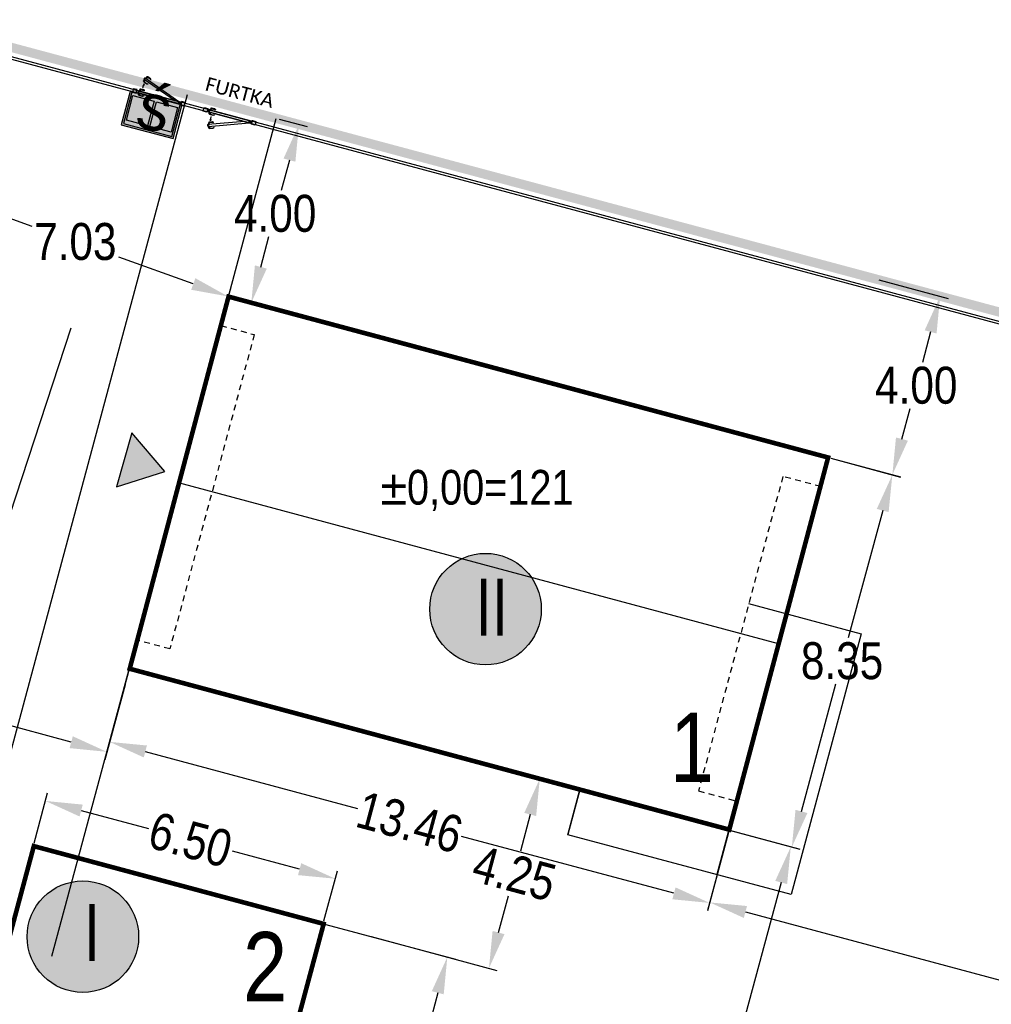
# Model space of a CAD drawing. Extents: x 6414462 to 7495468, y 5756825 to 5824657.
# Tile 11 of 54: x 6497162 to 6497183, y 5810102 to 5810123. Entities that reach past the tile are written whole.
import ezdxf

# ---------------------------------------------------------------- set-up
doc = ezdxf.new("R2010")
doc.units = 0
doc.linetypes.add('Lipnica teren 1$0$ACAD_ISO04W100', pattern=[30, 24, -3, 0, -3])
doc.linetypes.add('Lipnica teren 1$0$HIDDEN2', pattern=[0.1875, 0.125, -0.0625])
for name, color, linetype, true_color in [('Lipnica teren 1$0$GRANICA', 1, 'Lipnica teren 1$0$ACAD_ISO04W100', 0xff0000), ('Lipnica teren 1$0$PODJAZD', 7, 'Continuous', 0x9d9595), ('Lipnica teren 1$0$RZĘDNE PROJEKTOWANE', 7, 'Continuous', 0x24aadb)]:
    doc.layers.add(name, color=color, linetype=linetype, true_color=true_color)
doc.layers.add('Lipnica teren 1$0$wymiary', color=7, linetype='Continuous')
doc.styles.add('Lipnica teren 1$0$Arial Narrow', font='ARIALN.TTF')
doc.styles.add('Lipnica teren 1$0$WYMIARY', font='swisscl.ttf')
doc.dimstyles.new('Lipnica teren 1$0$Standard', dxfattribs={"dimtxt": 0.8, "dimasz": 0.8, "dimexe": 0.18, "dimexo": 0.0625, "dimgap": 0.09, "dimtad": 0, "dimtih": 1, "dimtoh": 1, "dimzin": 0, "dimdsep": 46, "dimtxsty": 'Lipnica teren 1$0$Arial Narrow', "dimcen": 0.8, "dimadec": 0, "dimazin": 0, "dimtfac": 1, "dimtofl": 0, "dimtmove": 0, "dimatfit": 3, "dimfxl": 1, "dimtolj": 1, "dimtzin": 0, "dimarcsym": 0})

# ---------------------------------------------------------------- blocks, each defined once
blk = doc.blocks.new('Lipnica teren 1$0$f1')
for p, q in [((13.05, -1.65), (13.049, -1.647)), ((13.05, -1.644), (13.061, -1.631)), ((13.062, -1.643), (13.054, -1.651)), ((13.063, -1.629), (13.132, -1.604)), ((13.123, -1.618), (13.07, -1.637)), ((13.134, -1.604), (13.151, -1.607)), ((13.149, -1.647), (13.141, -1.626)), ((13.144, -1.649), (13.169, -1.639)), ((13.146, -1.654), (13.144, -1.649)), ((13.176, -1.643), (13.146, -1.654)), ((13.154, -1.609), (13.169, -1.639)), ((13.19, -1.681), (13.16, -1.692)), ((13.16, -1.692), (13.162, -1.698)), ((13.162, -1.698), (13.187, -1.688)), ((13.167, -1.696), (13.174, -1.717)), ((13.174, -1.638), (13.169, -1.639)), ((13.176, -1.643), (13.174, -1.638)), ((13.179, -1.642), (13.193, -1.68)), ((13.185, -1.65), (13.182, -1.651)), ((13.185, -1.65), (13.192, -1.67)), ((13.196, -1.651), (13.186, -1.654)), ((13.192, -1.687), (13.187, -1.688)), ((13.195, -1.722), (13.187, -1.688)), ((13.19, -1.671), (13.192, -1.67)), ((13.19, -1.681), (13.192, -1.687)), ((13.191, -1.666), (13.196, -1.651)), ((13.191, -1.666), (13.191, -1.666)), ((13.089, -1.757), (13.091, -1.76)), ((13.103, -1.755), (13.091, -1.754)), ((13.093, -1.762), (13.11, -1.765)), ((13.166, -1.734), (13.112, -1.754)), ((13.112, -1.765), (13.181, -1.739)), ((13.117, -1.916), (13.118, -1.913)), ((13.119, -1.91), (13.134, -1.902)), ((13.131, -1.913), (13.121, -1.919)), ((13.136, -1.901), (13.21, -1.901)), ((13.197, -1.911), (13.14, -1.911)), ((13.163, -1.8), (13.164, -1.771)), ((13.178, -1.797), (13.163, -1.8)), ((13.164, -1.771), (13.178, -1.797)), ((13.164, -1.799), (13.165, -1.774)), ((13.176, -1.796), (13.164, -1.799)), ((13.165, -1.774), (13.176, -1.796)), ((13.183, -1.738), (13.194, -1.725)), ((13.212, -1.902), (13.227, -1.91)), ((13.229, -1.913), (13.233, -1.947)), ((12.286, -1.938), (12.29, -1.938)), ((12.286, -1.938), (12.286, -2.008)), ((12.286, -2.008), (12.29, -2.008)), ((12.29, -1.943), (12.29, -1.938)), ((12.29, -1.941), (12.291, -1.941)), ((12.29, -2.003), (12.29, -1.943)), ((12.291, -1.955), (12.29, -1.955)), ((12.29, -1.991), (12.291, -1.991)), ((12.29, -2.008), (12.29, -2.003)), ((12.291, -2.005), (12.29, -2.005)), ((12.291, -1.941), (12.291, -1.955)), ((12.291, -1.991), (12.291, -2.005)), ((12.293, -1.953), (12.296, -1.955)), ((12.296, -1.991), (12.293, -1.994)), ((12.294, -1.945), (12.294, -1.951)), ((12.294, -1.995), (12.294, -2.001)), ((12.297, -1.965), (12.297, -1.956)), ((12.297, -1.956), (12.299, -1.956)), ((12.297, -1.959), (12.297, -1.988)), ((12.297, -1.961), (12.297, -1.961)), ((12.297, -1.982), (12.297, -1.965)), ((12.297, -1.99), (12.297, -1.982)), ((12.297, -1.985), (12.297, -1.985)), ((12.299, -1.99), (12.297, -1.99)), ((12.307, -1.956), (12.299, -1.956)), ((12.307, -1.973), (12.299, -1.973)), ((12.307, -1.99), (12.299, -1.99)), ((12.308, -1.956), (12.307, -1.956)), ((12.307, -1.99), (12.308, -1.99)), ((12.308, -1.965), (12.308, -1.956)), ((12.308, -1.963), (12.31, -1.963)), ((12.308, -1.982), (12.308, -1.965)), ((12.308, -1.99), (12.308, -1.982)), ((12.31, -1.983), (12.308, -1.983)), ((12.31, -1.983), (12.31, -1.963)), ((12.31, -1.965), (12.315, -1.965)), ((12.31, -1.966), (12.316, -1.966)), ((12.31, -1.98), (12.316, -1.98)), ((12.315, -1.981), (12.31, -1.981)), ((12.315, -1.965), (12.318, -1.964)), ((12.318, -1.982), (12.315, -1.981)), ((12.316, -1.965), (12.316, -1.981)), ((12.319, -1.98), (12.319, -1.966)), ((12.322, -1.969), (12.326, -1.967)), ((12.322, -1.973), (12.322, -1.969)), ((12.322, -1.977), (12.322, -1.973)), ((12.326, -1.979), (12.322, -1.977)), ((12.326, -1.958), (12.34, -1.953)), ((12.326, -1.967), (12.329, -1.966)), ((12.329, -1.981), (12.326, -1.979)), ((12.327, -1.958), (12.347, -1.958)), ((12.351, -1.988), (12.327, -1.988)), ((12.329, -1.966), (12.332, -1.967)), ((12.332, -1.979), (12.329, -1.981)), ((12.332, -1.967), (12.335, -1.969)), ((12.335, -1.977), (12.332, -1.979)), ((12.335, -1.969), (12.335, -1.973)), ((12.335, -1.973), (12.335, -1.977)), ((12.344, -1.951), (12.34, -1.953)), ((12.347, -1.958), (12.344, -1.951)), ((12.351, -1.958), (12.347, -1.958)), ((12.351, -1.988), (12.351, -1.958)), ((13.117, -2.03), (13.118, -2.033)), ((13.119, -2.036), (13.134, -2.045)), ((13.131, -2.033), (13.121, -2.028)), ((13.136, -2.045), (13.21, -2.045)), ((13.197, -2.035), (13.14, -2.035)), ((13.206, -1.947), (13.233, -1.947)), ((13.206, -1.953), (13.206, -1.947)), ((13.238, -1.953), (13.206, -1.953)), ((13.206, -1.993), (13.206, -1.999)), ((13.232, -1.993), (13.206, -1.993)), ((13.206, -1.999), (13.233, -1.999)), ((13.211, -1.947), (13.211, -1.925)), ((13.211, -1.999), (13.211, -2.021)), ((13.212, -2.045), (13.227, -2.036)), ((13.229, -2.033), (13.233, -1.999)), ((13.231, -1.995), (13.231, -1.996)), ((13.251, -1.993), (13.232, -1.993)), ((13.232, -1.998), (13.253, -1.998)), ((13.238, -1.947), (13.233, -1.947)), ((13.238, -1.999), (13.233, -1.999)), ((13.238, -1.953), (13.238, -1.947)), ((13.238, -1.998), (13.238, -1.999)), ((13.241, -1.953), (13.241, -1.993)), ((13.244, -1.962), (13.241, -1.962)), ((13.241, -1.984), (13.244, -1.984)), ((13.244, -1.962), (13.244, -1.984)), ((13.248, -1.967), (13.244, -1.967)), ((13.244, -1.98), (13.248, -1.974)), ((13.244, -1.98), (13.244, -1.98)), ((13.248, -1.989), (13.248, -1.957)), ((13.248, -1.957), (13.251, -1.957)), ((13.251, -1.989), (13.248, -1.989)), ((13.25, -1.949), (13.25, -1.957)), ((13.251, -1.951), (13.251, -1.95)), ((13.251, -1.951), (13.251, -1.996)), ((13.251, -1.979), (13.251, -1.979)), ((13.263, -1.947), (13.252, -1.947)), ((13.254, -1.948), (13.286, -1.948)), ((13.286, -1.998), (13.254, -1.998)), ((13.263, -1.948), (13.263, -1.947)), ((13.286, -1.998), (13.286, -1.948))]:
    blk.add_line(p, q)
for points in [[(12.442, -1.953), (13.193, -1.68), (13.179, -1.642), (12.343, -1.947), (12.344, -1.951)], [(12.206, -1.933), (12.286, -1.933), (12.286, -2.013), (12.206, -2.013), (12.206, -1.933)], [(13.286, -1.933), (13.366, -1.933), (13.366, -2.013), (13.286, -2.013), (13.286, -1.933)]]:
    blk.add_lwpolyline(points)
blk.add_lwpolyline([(12.351, -1.993), (13.241, -1.993), (13.241, -1.953), (12.351, -1.953)], close=True)
blk.add_circle((12.329, -1.973), 0.008)
for centre, radius, start, end in [((13.053, -1.646), 0.004, 140.4655, 189.2814), ((13.052, -1.649), 0.0025, 189.2814, 316.9867), ((13.064, -1.633), 0.004, 110, 140.4655), ((13.077, -1.656), 0.02, 110, 136.9867), ((13.128, -1.631), 0.014, 20, 110), ((13.133, -1.608), 0.004, 80.9454, 110), ((13.151, -1.611), 0.004, 26.3402, 80.9454), ((13.091, -1.756), 0.0025, 83.0133, 210.7186), ((13.094, -1.758), 0.004, 210.7186, 259.5345), ((13.106, -1.735), 0.02, 263.0133, 290), ((13.111, -1.761), 0.004, 259.5345, 290), ((13.119, -1.916), 0.0025, 169.2814, 296.9867), ((13.121, -1.914), 0.004, 120.4655, 169.2814), ((13.14, -1.931), 0.02, 90, 116.9867), ((13.136, -1.905), 0.004, 90, 120.4655), ((13.161, -1.721), 0.014, 290, 20), ((12.929, -1.836), 0.244, 354.794, 8.7377), ((12.932, -1.862), 0.247, 0.9025, 14.8723), ((13.175, -1.866), 0.00916, 65.1378, 113.4763), ((13.18, -1.736), 0.004, 290, 319.0546), ((13.191, -1.722), 0.004, 319.0546, 13.6598), ((13.197, -1.925), 0.014, 360, 90), ((13.21, -1.905), 0.004, 60.9454, 90), ((13.225, -1.914), 0.004, 6.3402, 60.9454), ((12.287, -1.948), 0.0075, 22.8232, 62.6803), ((12.287, -1.948), 0.0075, 297.3197, 337.1768), ((12.287, -1.998), 0.0075, 22.8232, 62.6803), ((12.287, -1.998), 0.0075, 297.3197, 337.1768), ((12.294, -1.945), 0.000375, 360, 22.8232), ((12.294, -1.951), 0.000375, 337.1768, 360), ((12.294, -1.995), 0.000375, 360, 22.8232), ((12.294, -2.001), 0.000375, 337.1768, 360), ((12.291, -1.959), 0.0055, 360, 40), ((12.291, -1.988), 0.0055, 320, 360), ((12.324, -1.965), 0.0266, 160.5356, 179.2083), ((12.324, -1.964), 0.0262, 180.6488, 199.6073), ((12.324, -1.982), 0.0266, 160.5356, 179.2083), ((12.324, -1.981), 0.0262, 180.6488, 199.6073), ((12.282, -1.965), 0.0266, 0.7917, 19.4644), ((12.282, -1.964), 0.0262, 340.3927, 359.3512), ((12.282, -1.982), 0.0266, 0.7917, 19.4644), ((12.282, -1.981), 0.0262, 340.3927, 359.3512), ((12.283, -1.973), 0.0327, 345.855, 14.1449), ((12.329, -1.973), 0.0145, 125.2525, 139.5899), ((12.244, -1.973), 0.074, 352.6934, 7.3061), ((12.329, -1.973), 0.0145, 220.4203, 234.7475), ((12.327, -1.966), 0.008, 90, 180), ((12.327, -1.98), 0.008, 180, 270), ((12.329, -1.973), 0.0065, 120, 180), ((12.329, -1.973), 0.0065, 180, 240), ((12.329, -1.973), 0.0065, 60, 120), ((12.329, -1.973), 0.0065, 240, 300), ((12.329, -1.973), 0.0065, 360, 60), ((12.329, -1.973), 0.0065, 300, 360), ((13.119, -2.03), 0.0025, 63.0133, 190.7186), ((13.121, -2.033), 0.004, 190.7186, 239.5345), ((13.14, -2.015), 0.02, 243.0133, 270), ((13.136, -2.041), 0.004, 239.5345, 270), ((13.197, -2.021), 0.014, 270, 360), ((13.21, -2.041), 0.004, 270, 299.0546), ((13.225, -2.033), 0.004, 299.0546, 353.6598), ((13.232, -1.995), 0.0015, 90, 180), ((13.232, -1.996), 0.0015, 180, 270), ((13.248, -1.957), 0.00025, 90, 180), ((13.248, -1.989), 0.00025, 180, 270), ((13.252, -1.949), 0.002, 90, 180), ((13.254, -1.951), 0.0025, 99.1056, 169.5061), ((13.253, -1.95), 0.002, 90, 180), ((13.254, -1.951), 0.0025, 169.5061, 180), ((13.251, -1.957), 0.00025, 360, 90), ((13.251, -1.989), 0.00025, 270, 360), ((13.254, -1.996), 0.0025, 180, 190.4939), ((13.254, -1.996), 0.0025, 190.4939, 260.8944), ((13.254, -1.951), 0.0025, 90, 99.1056), ((13.254, -1.996), 0.0025, 260.8944, 270)]:
    blk.add_arc(centre, radius, start, end)
at = {"extrusion": (0, 0, -1)}
for centre, start_param, end_param in [((13.254, -1.951), 3.141593, 3.324746), ((13.254, -1.996), 2.958439, 3.141593)]:
    blk.add_ellipse(centre, major_axis=(0.0025, 0), ratio=0.996, start_param=start_param, end_param=end_param, dxfattribs=at)
blk = doc.blocks.new('*D44')
at = {"color": 0, "lineweight": -2, "transparency": 16777216}
for p, q in [((6497180.478, 5810117.642), (6497181.983, 5810117.239)), ((6497181.602, 5810116.513), (6497181.425, 5810115.851)), ((6497180.981, 5810114.193), (6497181.158, 5810114.854)), ((6497179.443, 5810113.777), (6497180.948, 5810113.374))]:
    blk.add_line(p, q, dxfattribs=at)
at = {"color": 0, "transparency": 16777216}
for points in [[(6497181.473, 5810116.547), (6497181.731, 5810116.478), (6497181.809, 5810117.285)], [(6497180.852, 5810114.227), (6497181.11, 5810114.158), (6497180.774, 5810113.42)]]:
    blk.add_solid(points, dxfattribs=at)
at = {"layer": 'Defpoints', "color": 0, "transparency": 16777216}
for p in [(6497180.417, 5810117.658), (6497181.809, 5810117.285), (6497179.382, 5810113.793)]:
    blk.add_point(p, dxfattribs=at)
at = {"color": 0, "transparency": 16777216, "insert": (6497181.291, 5810115.353), "char_height": 0.8, "attachment_point": 5, "style": 'Lipnica teren 1$0$Arial Narrow'}
blk.add_mtext('\\A1;4.00', dxfattribs=at)
blk = doc.blocks.new('*D45')
at = {"color": 0, "lineweight": -2, "transparency": 16777216}
for p, q in [((6497179.443, 5810113.777), (6497180.947, 5810113.37)), ((6497180.564, 5810112.645), (6497179.819, 5810109.885)), ((6497178.804, 5810106.128), (6497179.55, 5810108.888)), ((6497177.265, 5810105.715), (6497178.769, 5810105.309))]:
    blk.add_line(p, q, dxfattribs=at)
at = {"color": 0, "transparency": 16777216}
for points in [[(6497180.436, 5810112.68), (6497180.693, 5810112.61), (6497180.773, 5810113.417)], [(6497178.676, 5810106.163), (6497178.933, 5810106.094), (6497178.596, 5810105.356)]]:
    blk.add_solid(points, dxfattribs=at)
at = {"layer": 'Defpoints', "color": 0, "transparency": 16777216}
for p in [(6497179.382, 5810113.793), (6497177.205, 5810105.732), (6497178.596, 5810105.356)]:
    blk.add_point(p, dxfattribs=at)
at = {"color": 0, "transparency": 16777216, "insert": (6497179.684, 5810109.387), "char_height": 0.8, "attachment_point": 5, "style": 'Lipnica teren 1$0$Arial Narrow'}
blk.add_mtext('\\A1;8.35', dxfattribs=at)
blk = doc.blocks.new('*D46')
at = {"color": 0, "lineweight": -2, "transparency": 16777216}
for p, q in [((6497177.243, 5810105.721), (6497178.748, 5810105.315)), ((6497178.365, 5810104.589), (6497177.244, 5810100.44)), ((6497175.857, 5810095.307), (6497176.978, 5810099.457)), ((6497175.058, 5810094.695), (6497175.822, 5810094.488))]:
    blk.add_line(p, q, dxfattribs=at)
at = {"color": 0, "transparency": 16777216}
for points in [[(6497178.237, 5810104.624), (6497178.494, 5810104.555), (6497178.574, 5810105.362)], [(6497175.728, 5810095.342), (6497175.986, 5810095.273), (6497175.648, 5810094.535)]]:
    blk.add_solid(points, dxfattribs=at)
at = {"layer": 'Defpoints', "color": 0, "transparency": 16777216}
for p in [(6497177.183, 5810105.738), (6497174.997, 5810094.711), (6497175.648, 5810094.535)]:
    blk.add_point(p, dxfattribs=at)
at = {"color": 0, "transparency": 16777216, "insert": (6497177.111, 5810099.948), "char_height": 0.8, "attachment_point": 5, "style": 'Lipnica teren 1$0$Arial Narrow'}
blk.add_mtext('\\A1;11.22', dxfattribs=at)
blk = doc.blocks.new('*D47')
at = {"color": 0, "lineweight": -2, "transparency": 16777216}
for p, q in [((6497150.576, 5810110.902), (6497150.643, 5810111.149)), ((6497151.368, 5810110.767), (6497156.011, 5810109.512)), ((6497162.986, 5810107.627), (6497158.343, 5810108.882)), ((6497164.151, 5810108.873), (6497163.711, 5810107.245))]:
    blk.add_line(p, q, dxfattribs=at)
at = {"color": 0, "transparency": 16777216}
for points in [[(6497151.403, 5810110.896), (6497151.333, 5810110.638), (6497150.596, 5810110.976)], [(6497163.02, 5810107.756), (6497162.951, 5810107.499), (6497163.758, 5810107.419)]]:
    blk.add_solid(points, dxfattribs=at)
at = {"layer": 'Defpoints', "color": 0, "transparency": 16777216}
for p in [(6497150.56, 5810110.841), (6497150.596, 5810110.976), (6497164.167, 5810108.933)]:
    blk.add_point(p, dxfattribs=at)
at = {"color": 0, "transparency": 16777216, "insert": (6497157.177, 5810109.197), "char_height": 0.8, "attachment_point": 5, "style": 'Lipnica teren 1$0$Arial Narrow'}
blk.add_mtext('\\A1;13.63', dxfattribs=at)
blk = doc.blocks.new('*D48')
at = {"color": 0, "lineweight": -2, "transparency": 16777216}
for p, q in [((6497177.224, 5810105.674), (6497176.771, 5810103.984)), ((6497177.591, 5810103.951), (6497188.745, 5810100.959)), ((6497202.306, 5810097.321), (6497191.152, 5810100.313)), ((6497203.485, 5810098.629), (6497203.032, 5810096.94))]:
    blk.add_line(p, q, dxfattribs=at)
at = {"color": 0, "transparency": 16777216}
for points in [[(6497177.625, 5810104.08), (6497177.556, 5810103.822), (6497176.818, 5810104.158)], [(6497202.341, 5810097.45), (6497202.271, 5810097.193), (6497203.079, 5810097.114)]]:
    blk.add_solid(points, dxfattribs=at)
at = {"layer": 'Defpoints', "color": 0, "transparency": 16777216}
for p in [(6497177.241, 5810105.734), (6497203.501, 5810098.69), (6497203.079, 5810097.114)]:
    blk.add_point(p, dxfattribs=at)
at = {"color": 0, "transparency": 16777216, "insert": (6497189.948, 5810100.636), "char_height": 0.8, "attachment_point": 5, "style": 'Lipnica teren 1$0$Arial Narrow'}
blk.add_mtext('\\A1;27.19', dxfattribs=at)
blk = doc.blocks.new('*D49')
at = {"color": 0, "lineweight": -2, "transparency": 16777216}
for p, q in [((6497167.488, 5810121.121), (6497168.094, 5810120.959)), ((6497167.714, 5810120.232), (6497167.537, 5810119.574)), ((6497167.094, 5810117.918), (6497167.27, 5810118.577)), ((6497166.455, 5810117.261), (6497167.061, 5810117.099))]:
    blk.add_line(p, q, dxfattribs=at)
at = {"color": 0, "transparency": 16777216}
for points in [[(6497167.585, 5810120.267), (6497167.842, 5810120.198), (6497167.92, 5810121.005)], [(6497166.965, 5810117.953), (6497167.223, 5810117.884), (6497166.887, 5810117.145)]]:
    blk.add_solid(points, dxfattribs=at)
at = {"layer": 'Defpoints', "color": 0, "transparency": 16777216}
for p in [(6497167.428, 5810121.137), (6497167.92, 5810121.005), (6497166.394, 5810117.277)]:
    blk.add_point(p, dxfattribs=at)
at = {"color": 0, "transparency": 16777216, "insert": (6497167.404, 5810119.075), "char_height": 0.8, "attachment_point": 5, "style": 'Lipnica teren 1$0$Arial Narrow'}
blk.add_mtext('\\A1;4.00', dxfattribs=at)
blk = doc.blocks.new('*D54')
at = {"color": 0, "lineweight": -2, "transparency": 16777216}
for p, q in [((6497170.572, 5810107.523), (6497173.31, 5810106.788)), ((6497172.928, 5810106.062), (6497172.715, 5810105.265)), ((6497172.242, 5810103.505), (6497172.456, 5810104.302)), ((6497169.48, 5810103.418), (6497172.209, 5810102.686))]:
    blk.add_line(p, q, dxfattribs=at)
at = {"color": 0, "transparency": 16777216}
for points in [[(6497172.8, 5810106.097), (6497173.057, 5810106.028), (6497173.136, 5810106.835)], [(6497172.114, 5810103.54), (6497172.371, 5810103.47), (6497172.035, 5810102.732)]]:
    blk.add_solid(points, dxfattribs=at)
at = {"layer": 'Defpoints', "color": 0, "transparency": 16777216}
for p in [(6497170.512, 5810107.539), (6497173.136, 5810106.835), (6497169.42, 5810103.434)]:
    blk.add_point(p, dxfattribs=at)
at = {"color": 0, "transparency": 16777216, "insert": (6497172.585, 5810104.784), "char_height": 0.8, "attachment_point": 5, "rotation": 344.9811, "style": 'Lipnica teren 1$0$Arial Narrow'}
blk.add_mtext('\\A1;4.25', dxfattribs=at)
blk = doc.blocks.new('*D55')
at = {"color": 0, "lineweight": -2, "transparency": 16777216}
for p, q in [((6497168.505, 5810103.679), (6497171.307, 5810102.927)), ((6497170.926, 5810102.201), (6497170.356, 5810100.075)), ((6497169.527, 5810096.986), (6497170.097, 5810099.112)), ((6497166.7, 5810096.916), (6497169.493, 5810096.166))]:
    blk.add_line(p, q, dxfattribs=at)
at = {"color": 0, "transparency": 16777216}
for points in [[(6497170.797, 5810102.236), (6497171.055, 5810102.167), (6497171.133, 5810102.974)], [(6497169.398, 5810097.02), (6497169.656, 5810096.951), (6497169.32, 5810096.213)]]:
    blk.add_solid(points, dxfattribs=at)
at = {"layer": 'Defpoints', "color": 0, "transparency": 16777216}
for p in [(6497168.445, 5810103.695), (6497166.64, 5810096.932), (6497169.32, 5810096.213)]:
    blk.add_point(p, dxfattribs=at)
at = {"color": 0, "transparency": 16777216, "insert": (6497170.226, 5810099.593), "char_height": 0.8, "attachment_point": 5, "rotation": 344.9811, "style": 'Lipnica teren 1$0$Arial Narrow'}
blk.add_mtext('\\A1;7.00', dxfattribs=at)
blk = doc.blocks.new('*D56')
at = {"color": 0, "lineweight": -2, "transparency": 16777216}
for p, q in [((6497162.183, 5810105.44), (6497162.475, 5810106.529)), ((6497163.201, 5810106.148), (6497164.657, 5810105.757)), ((6497167.934, 5810104.878), (6497166.478, 5810105.268)), ((6497168.461, 5810103.756), (6497168.753, 5810104.844))]:
    blk.add_line(p, q, dxfattribs=at)
at = {"color": 0, "transparency": 16777216}
for points in [[(6497163.236, 5810106.276), (6497163.167, 5810106.019), (6497162.429, 5810106.355)], [(6497167.968, 5810105.007), (6497167.899, 5810104.749), (6497168.707, 5810104.671)]]:
    blk.add_solid(points, dxfattribs=at)
at = {"layer": 'Defpoints', "color": 0, "transparency": 16777216}
for p in [(6497162.167, 5810105.38), (6497168.707, 5810104.671), (6497168.445, 5810103.695)]:
    blk.add_point(p, dxfattribs=at)
at = {"color": 0, "transparency": 16777216, "insert": (6497165.568, 5810105.513), "char_height": 0.8, "attachment_point": 5, "rotation": 344.9811, "style": 'Lipnica teren 1$0$Arial Narrow'}
blk.add_mtext('\\A1;6.50', dxfattribs=at)
blk = doc.blocks.new('*D57')
at = {"color": 0, "lineweight": -2, "transparency": 16777216}
for p, q in [((6497164.228, 5810109.16), (6497163.772, 5810107.46)), ((6497164.591, 5810107.427), (6497169.191, 5810106.193)), ((6497176.042, 5810104.355), (6497171.443, 5810105.589)), ((6497177.224, 5810105.674), (6497176.768, 5810103.973))]:
    blk.add_line(p, q, dxfattribs=at)
at = {"color": 0, "transparency": 16777216}
for points in [[(6497164.626, 5810107.556), (6497164.557, 5810107.298), (6497163.819, 5810107.634)], [(6497176.077, 5810104.483), (6497176.008, 5810104.226), (6497176.815, 5810104.147)]]:
    blk.add_solid(points, dxfattribs=at)
at = {"layer": 'Defpoints', "color": 0, "transparency": 16777216}
for p in [(6497164.244, 5810109.221), (6497177.241, 5810105.734), (6497176.815, 5810104.147)]:
    blk.add_point(p, dxfattribs=at)
at = {"color": 0, "transparency": 16777216, "insert": (6497170.317, 5810105.891), "char_height": 0.8, "attachment_point": 5, "rotation": 344.9811, "style": 'Lipnica teren 1$0$Arial Narrow'}
blk.add_mtext('\\A1;13.46', dxfattribs=at)
blk = doc.blocks.new('*D62')
at = {"color": 0, "lineweight": -2, "transparency": 16777216}
for p, q in [((6497159.789, 5810119.707), (6497159.828, 5810119.819)), ((6497160.521, 5810119.379), (6497162.136, 5810118.801)), ((6497165.63, 5810117.551), (6497164.015, 5810118.129)), ((6497166.404, 5810117.339), (6497166.444, 5810117.451))]:
    blk.add_line(p, q, dxfattribs=at)
at = {"color": 0, "transparency": 16777216}
for points in [[(6497160.566, 5810119.505), (6497160.476, 5810119.254), (6497159.768, 5810119.649)], [(6497165.675, 5810117.676), (6497165.585, 5810117.425), (6497166.383, 5810117.281)]]:
    blk.add_solid(points, dxfattribs=at)
at = {"layer": 'Defpoints', "color": 0, "transparency": 16777216}
for p in [(6497159.767, 5810119.648), (6497166.383, 5810117.281), (6497166.383, 5810117.28)]:
    blk.add_point(p, dxfattribs=at)
at = {"color": 0, "transparency": 16777216, "insert": (6497163.075, 5810118.465), "char_height": 0.8, "attachment_point": 5, "style": 'Lipnica teren 1$0$Arial Narrow'}
blk.add_mtext('\\A1;7.03', dxfattribs=at)
blk = doc.blocks.new('Lipnica teren 1')
at = {"true_color": 0xf8d731}
h = blk.add_hatch(color=40, dxfattribs=at)
h.dxf.hatch_style = 1
h.paths.add_polyline_path([(6497163.965, 5810113.155), (6497165.012, 5810113.493), (6497164.297, 5810114.329)])
at = {"layer": 'Lipnica teren 1$0$PODJAZD', "true_color": 0x939598}
h = blk.add_hatch(color=252, dxfattribs=at)
h.dxf.hatch_style = 1
h.paths.add_polyline_path([(6497164.07, 5810120.995), (6497165.192, 5810120.698), (6497165.398, 5810121.477), (6497164.276, 5810121.774)])
at = {"layer": 'Lipnica teren 1$0$wymiary', "true_color": 0xffffff}
h = blk.add_hatch(color=7, dxfattribs=at)
h.dxf.hatch_style = 1
edge = h.paths.add_edge_path()
edge.add_arc((6497171.961, 5810110.509), 1.208, 0, 360)
h = blk.add_hatch(color=7, dxfattribs=at)
h.dxf.hatch_style = 1
edge = h.paths.add_edge_path()
edge.add_arc((6497163.239, 5810103.416), 1.208, 0, 360)
at = {"elevation": 10.22}
for points in [[(6497155.948, 5810120.827), (6497159.873, 5810122.959), (6497206.458, 5810110.482), (6497200.506, 5810088.258), (6497149.618, 5810101.516)], [(6497156.056, 5810120.835), (6497159.879, 5810122.906), (6497206.396, 5810110.447), (6497200.471, 5810088.319), (6497149.751, 5810101.602)], [(6497166.393, 5810117.278), (6497179.392, 5810113.79), (6497177.228, 5810105.725), (6497164.247, 5810109.232)]]:
    blk.add_lwpolyline(points, close=True, dxfattribs=at)
for points in [[(6497164.261, 5810121.716), (6497164.07, 5810120.995), (6497165.192, 5810120.698), (6497165.382, 5810121.419)], [(6497161.642, 5810107.283), (6497165.502, 5810121.653)], [(6497164.3, 5810121.706), (6497164.119, 5810121.024), (6497165.163, 5810120.747), (6497165.344, 5810121.43)], [(6497164.641, 5810120.975), (6497164.182, 5810121.097), (6497164.323, 5810121.63), (6497164.782, 5810121.509), (6497164.641, 5810120.975)], [(6497165.149, 5810120.841), (6497164.69, 5810120.962), (6497164.831, 5810121.496), (6497165.29, 5810121.374), (6497165.149, 5810120.841)], [(6497165.084, 5810112.395), (6497167.428, 5810121.137)], [(6497166.393, 5810117.278), (6497179.391, 5810113.79), (6497176.971, 5810104.76)], [(6497157.142, 5810098.787), (6497162.982, 5810116.603)], [(6497178.31, 5810109.758), (6497165.313, 5810113.245)], [(6497177.657, 5810110.632), (6497180.1, 5810109.976), (6497178.583, 5810104.328), (6497173.745, 5810105.625), (6497174.004, 5810106.598)], [(6497162.563, 5810102.997), (6497164.263, 5810109.287)], [(6497176.422, 5810105.953), (6497174.007, 5810106.597), (6497173.745, 5810105.629)]]:
    blk.add_lwpolyline(points, dxfattribs=at)
at = {"const_width": 0.1, "elevation": 10.22}
blk.add_lwpolyline([(6497166.394, 5810117.277), (6497164.253, 5810109.218), (6497177.241, 5810105.734), (6497179.382, 5810113.793), (6497166.394, 5810117.277)], dxfattribs=at)
at = {"linetype": 'Lipnica teren 1$0$HIDDEN2', "elevation": 10.22}
for points in [[(6497166.394, 5810117.277), (6497166.226, 5810116.649), (6497166.95, 5810116.455), (6497165.123, 5810109.646), (6497164.399, 5810109.84)], [(6497179.223, 5810113.162), (6497178.402, 5810113.382), (6497176.575, 5810106.573), (6497177.396, 5810106.353)]]:
    blk.add_lwpolyline(points, dxfattribs=at)
at = {"color": 40, "true_color": 0xf8d731, "elevation": 10.22}
blk.add_lwpolyline([(6497163.965, 5810113.155), (6497165.012, 5810113.493), (6497164.297, 5810114.329), (6497163.965, 5810113.155)], dxfattribs=at)
at = {"const_width": 0.1, "elevation": 10.22}
blk.add_lwpolyline([(6497162.176, 5810105.377), (6497168.454, 5810103.693), (6497166.64, 5810096.932), (6497160.362, 5810098.616)], close=True, dxfattribs=at)
at = {"layer": 'Lipnica teren 1$0$GRANICA', "ltscale": 0.1, "const_width": 0.2, "elevation": 10.22}
blk.add_lwpolyline([(6497153.48, 5810119.718), (6497159.849, 5810123.167), (6497206.696, 5810110.62), (6497200.644, 5810088.021), (6497147.64, 5810101.902)], close=True, dxfattribs=at)
at = {"layer": 'Lipnica teren 1$0$wymiary'}
for centre in [(6497171.961, 5810110.509, 20.38), (6497163.239, 5810103.416, 10.22)]:
    blk.add_circle(centre, 1.208, dxfattribs=at)
at = {"xscale": -1, "rotation": 345.1768632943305}
blk.add_blockref('Lipnica teren 1$0$f1', (6497177.75, 5810120.229, 10.22), dxfattribs=at)
at = {"rotation": 164.9646191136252}
blk.add_blockref('Lipnica teren 1$0$f1', (6497178.254, 5810115.958, 10.22), dxfattribs=at)
at = {"insert": (6497167.405, 5810121.65, 10.22), "char_height": 0.3, "attachment_point": 3, "rotation": 345.1022, "style": 'Lipnica teren 1$0$WYMIARY'}
blk.add_mtext_dynamic_manual_height_columns('{\\fCalibri|b0|i0|c238|p34;FURTKA}', width=4.0614, gutter_width=62.5, heights=[0.527], dxfattribs=at)
at = {"layer": 'Lipnica teren 1$0$RZĘDNE PROJEKTOWANE', "linetype": 'Continuous', "lineweight": 0, "style": 'Lipnica teren 1$0$Arial Narrow'}
blk.add_text('%%P0,00=121', height=0.75, rotation=360, dxfattribs=at).set_placement((6497169.685, 5810112.773, 10.22))
at = {"layer": 'Lipnica teren 1$0$RZĘDNE PROJEKTOWANE', "color": 0, "linetype": 'Continuous', "lineweight": 0, "char_height": 1.5, "attachment_point": 1, "rotation": 360, "style": 'Lipnica teren 1$0$Arial Narrow'}
for s, insert in [('1', (6497175.955, 5810108.266, 10.22)), ('2', (6497166.708, 5810103.517, 10.22))]:
    blk.add_mtext_dynamic_manual_height_columns(s, width=3.23335, gutter_width=62.5, heights=[0], dxfattribs=dict(at, insert=insert))
at = {"layer": 'Lipnica teren 1$0$wymiary', "insert": (6497164.592, 5810121.948, 10.22), "char_height": 1, "attachment_point": 1, "rotation": 345.1769, "style": 'Lipnica teren 1$0$WYMIARY'}
blk.add_mtext_dynamic_manual_height_columns('{\\fArial|b0|i0|c238|p34;ś}', width=3.23335, gutter_width=62.5, heights=[0], dxfattribs=at)
at = {"layer": 'Lipnica teren 1$0$wymiary', "color": 18, "true_color": 0x000000, "attachment_point": 1, "style": 'Lipnica teren 1$0$WYMIARY'}
for s, insert, char_height in [('II', (6497171.746, 5810111.168, 10.22), 1.2349), ('I', (6497163.259, 5810104.123, 0.06), 1.235)]:
    blk.add_mtext_dynamic_manual_height_columns(s, width=3.99291, gutter_width=77.182, heights=[0], dxfattribs=dict(at, insert=insert, char_height=char_height))
for p1, p2, distance, picture, middle in [((6497166.394, 5810117.277, 10.22), (6497167.428, 5810121.137, 10.22), -0.51, '*D49', (6497167.404, 5810119.075, 10.22)), ((6497159.767, 5810119.648, 10.22), (6497166.383, 5810117.28, 10.22), 0.001, '*D62', (6497163.075, 5810118.465, 10.22)), ((6497179.382, 5810113.793, 10.22), (6497180.417, 5810117.658, 10.22), -1.441, '*D44', (6497181.291, 5810115.353, 10.22)), ((6497179.382, 5810113.793, 10.22), (6497177.205, 5810105.732, 10.22), 1.441, '*D45', (6497179.684, 5810109.387, 10.22)), ((6497177.241, 5810105.734, 10.22), (6497203.501, 5810098.69, 10.22), -1.631, '*D48', (6497189.948, 5810100.636, 10.22))]:
    dim = blk.add_aligned_dim(p1=p1, p2=p2, distance=distance, dimstyle='Lipnica teren 1$0$Standard')
    dim.commit()
    dim.dimension.update_dxf_attribs({"geometry": picture, "text_midpoint": middle})
for base, p1, p2, angle, picture, middle in [((6497150.596, 5810110.976, 10.22), (6497164.167, 5810108.933, 10.22), (6497150.56, 5810110.841, 10.22), 344.8779, '*D47', (6497157.177, 5810109.197, 10.22)), ((6497175.648, 5810094.535, 10.22), (6497177.183, 5810105.738, 10.22), (6497174.997, 5810094.711, 10.22), 74.8779, '*D46', (6497177.111, 5810099.948, 10.22))]:
    dim = blk.add_linear_dim(base=base, p1=p1, p2=p2, angle=angle, dimstyle='Lipnica teren 1$0$Standard', override={"dimtmove": 1})
    dim.commit()
    dim.dimension.update_dxf_attribs({"geometry": picture, "text_midpoint": middle})
for base, p1, p2, angle, picture, middle in [((6497176.815, 5810104.147, 10.22), (6497164.244, 5810109.221, 10.22), (6497177.241, 5810105.734, 10.22), 344.9811, '*D57', (6497170.317, 5810105.891, 10.22)), ((6497173.136, 5810106.835, 10.22), (6497169.42, 5810103.434, 10.22), (6497170.512, 5810107.539, 10.22), 74.9811, '*D54', (6497172.585, 5810104.784, 10.22)), ((6497168.707, 5810104.671, 10.22), (6497162.167, 5810105.38, 10.22), (6497168.445, 5810103.695, 10.22), 344.9811, '*D56', (6497165.568, 5810105.513, 10.22)), ((6497169.32, 5810096.213, 10.22), (6497168.445, 5810103.695, 10.22), (6497166.64, 5810096.932, 10.22), 74.9811, '*D55', (6497170.226, 5810099.593, 10.22))]:
    dim = blk.add_linear_dim(base=base, p1=p1, p2=p2, angle=angle, dimstyle='Lipnica teren 1$0$Standard')
    dim.commit()
    dim.dimension.update_dxf_attribs({"geometry": picture, "text_midpoint": middle})

msp = doc.modelspace()

# ---------------------------------------------------------------- block references
msp.add_blockref('Lipnica teren 1', (0, 0))

doc.saveas('drawing.dxf')
